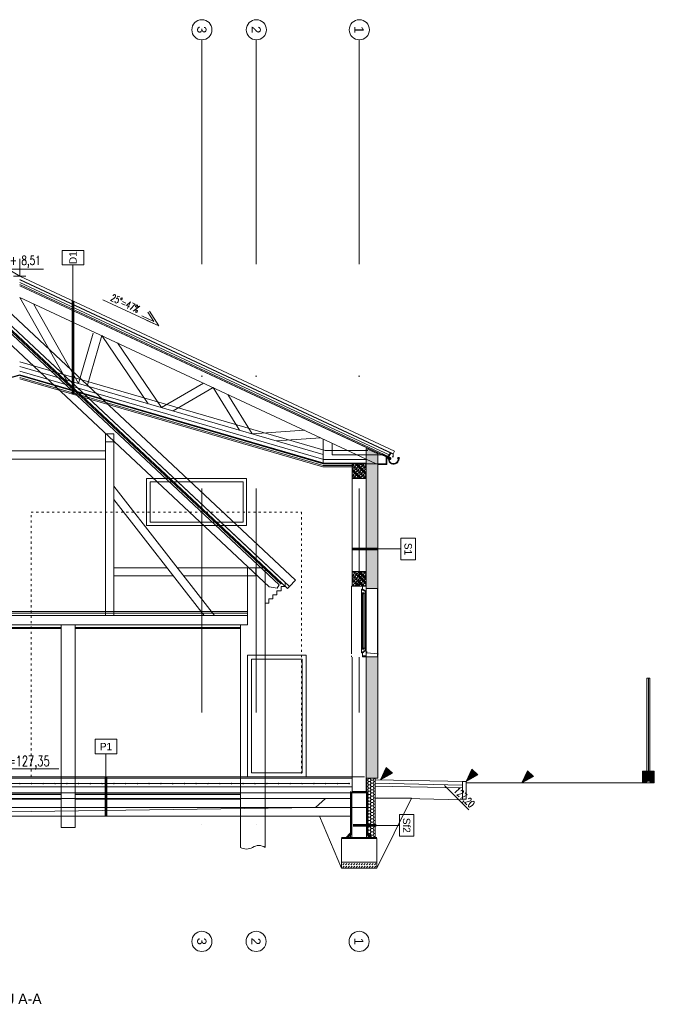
# Model space of a CAD drawing. Header units: centimetres. Extents: x -122 to 72759, y 3298 to 43172.
# Tile 7 of 243: x 27096 to 28175, y 19846 to 21519. Entities that reach past the tile are written whole.
import ezdxf
from ezdxf.enums import TextEntityAlignment as Align

# ---------------------------------------------------------------- set-up
doc = ezdxf.new("R2010")
doc.units = ezdxf.units.CM
doc.header["$MEASUREMENT"] = 0
for name, pattern in [('0.50mmSolid', [0]), ('3', [1, 0.5, -0.5]), ('ACAD_ISO03W100', [30, 12, -18]), ('DASHDOT', [25.4, 12.7, -6.35, 0, -6.35]), ('DASHED', [0.75, 0.5, -0.25]), ('PAPA', [0.75, 0.35, -0.4])]:
    doc.linetypes.add(name, pattern=pattern)
doc.layers.get('0').update_dxf_attribs({"lineweight": 5})
for name, color, linetype, lineweight in [('0-LINIA CIENKA', 7, 'Continuous', 5), ('0-meble', 7, 'Continuous', 5), ('0-OSIE', 7, 'DASHDOT', 5), ('0-WIDOSK', 7, 'Continuous', 5), ('0_OPISY WARSTW', 7, 'Continuous', 5), ('1', 7, 'Continuous', 5), ('1- ŚREDNIA', 7, 'Continuous', 5), ('1-METKI', 7, 'Continuous', 5), ('2', 7, 'Continuous', 5), ('_ nowe meble', 7, 'Continuous', 5), ('_ ściany konstrukcyjne', 7, 'Continuous', 5), ('A_izol-termiczna', 7, 'ZIGZAG', 5), ('A_okna', 7, 'Continuous', 5), ('A_opisy warstwy', 7, 'Continuous', 5), ('A_sciany', 7, 'Continuous', 5), ('A_widokowa', 7, 'Continuous', 5), ('cienka', 7, 'Continuous', 5), ('cienka 0', 7, 'Continuous', 5), ('cienka sciany', 7, 'Continuous', 5), ('hacze', 7, 'Continuous', 5), ('istniejące hatch', 7, 'Continuous', 5), ('Istniejące sciany', 7, 'Continuous', 5), ('meble', 7, 'Continuous', 5), ('opisy', 7, 'Continuous', 5), ('PR-METKI', 7, 'Continuous', 5), ('srednie', 7, 'Continuous', 5), ('widok', 7, 'Continuous', 5), ('WYMIAREK', 7, 'Continuous', 5), ('wymiarowanie', 7, 'Continuous', 5), ('ZZZ_Xref', 7, 'Continuous', 5)]:
    doc.layers.add(name, color=color, linetype=linetype, lineweight=lineweight)
doc.styles.add('Century', font='GOTHIC.TTF')
doc.styles.add('ROMAN', font='romans.shx', dxfattribs={"width": 0.7})
doc.styles.get("Standard").update_dxf_attribs({"font": 'ARIAL.TTF'})
doc.linetypes.add('BATTING', pattern='A,0.0001,-0.1,[134,ltypeshp.shx,S=0.1,R=0,X=-0.1,Y=0],-0.2,[134,ltypeshp.shx,S=0.1,R=180,X=0.1,Y=0],-0.1', length=0.4001)
doc.linetypes.add('ZIGZAG', pattern='A,0.0001,-0.2,[131,ltypeshp.shx,S=0.2,R=0,X=-0.2,Y=0],-0.4,[131,ltypeshp.shx,S=0.2,R=180,X=0.2,Y=0],-0.2', length=0.8001)

# ---------------------------------------------------------------- blocks, each defined once
blk = doc.blocks.new('*U1260')
blk.add_line((5.577398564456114e-15, 43.51121908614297), (0, 0))
blk.add_lwpolyline([(20.30405022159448, 43.51121908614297), (-20.30405022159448, 43.51121908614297), (-20.30405022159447, 70.82629895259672), (20.30405022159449, 70.82629895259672)], close=True)
at = {"ltscale": 2, "const_width": 5}
blk.add_lwpolyline([(-1.844470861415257e-16, -74.44444523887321), (0, 0)], dxfattribs=at)
at = {"style": 'Century'}
blk.add_attdef('OZNACZENIE', text='', height=14, dxfattribs=at).set_placement((5.940714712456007e-15, 57.16875901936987), align=Align.MIDDLE_CENTER)
blk = doc.blocks.new('G$CFF31B65D')
at = {"layer": '1', "color": 5}
for points in [[(-17.46338415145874, -1.705528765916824, 0.4949459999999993), (-17.63218021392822, -4.483298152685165, 0.4949459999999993)], [(-17.52838063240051, -4.701300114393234, 0.05088499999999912), (-17.28784775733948, -6.514592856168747, 0.05088499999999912)], [(-15.42904663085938, -3.852965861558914, 0.845154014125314), (-17.4633846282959, -1.70552858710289, 0.845154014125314)], [(-3.456557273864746, -2.952357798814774, 0.5176379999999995), (-1.533658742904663, -4.469744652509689, 0.5176379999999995)], [(-0.4606122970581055, -2.954135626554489, 0.9493113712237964), (-3.456557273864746, -2.952357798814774, 0.9493113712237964)]]:
    blk.add_lwpolyline(points, format="xyb", dxfattribs=at)
at = {"layer": '1', "color": 8}
for points in [[(-17.52838826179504, -4.70129582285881, 0.2100870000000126), (-17.63217961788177, -4.483294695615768, 0.2100870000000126)], [(-17.22514343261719, -4.786894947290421, 1.147708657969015), (-0.243046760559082, -1.724657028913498, 1.167850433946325)], [(-16.72350168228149, -4.813299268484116, 1.162375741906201), (-0.8007011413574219, -1.640341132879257, 1.162375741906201)], [(-0.03077507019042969, -0.01365968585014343, 0.4172011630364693), (-0.6907168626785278, -1.947348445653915)], [(0.1873434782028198, -0.4635756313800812, 0.4172011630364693), (-0.243046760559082, -1.724657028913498, 0.2914734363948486)]]:
    blk.add_lwpolyline(points, format="xyb", dxfattribs=at)
at = {"layer": '2', "color": 8, "linetype": 'Continuous'}
for points in [[(-1.192092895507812e-07, 2.980232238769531e-08), (10.69585430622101, 4.322478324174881)], [(0.1873430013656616, -0.4635757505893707), (10.88319754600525, 3.858902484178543)]]:
    blk.add_lwpolyline(points, dxfattribs=at)
at = {"layer": '2', "color": 8}
for points in [[(-1.192092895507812e-07, 2.980232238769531e-08), (2.400547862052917, 0.9701249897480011)], [(0.1873430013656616, -0.4635757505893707), (2.587891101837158, 0.506549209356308)]]:
    blk.add_lwpolyline(points, dxfattribs=at)
at = {"layer": '2', "color": 5}
for points in [[(-15.8032888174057, -3.517161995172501, 2.980910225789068), (-16.94749903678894, -3.898668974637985, 2.980910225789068)], [(-16.23140358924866, -4.558623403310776, 1.097924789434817), (-0.9713510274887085, -2.872213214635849, 1.097924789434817)], [(-15.8032888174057, -3.517161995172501, 0.1712597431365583), (-16.23140358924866, -4.558623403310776, 0.1712597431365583)], [(-0.9710583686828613, -1.288913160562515, 1.447768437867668), (-1.573584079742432, -4.981036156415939, 1.447768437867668)], [(-2.957248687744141, -2.97863981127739, 1.000000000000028), (-0.9600135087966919, -3.083768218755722, 1.000000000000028)], [(-0.9600135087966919, -3.083768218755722, 0.9999999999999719), (-2.957248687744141, -2.97863981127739, 0.9999999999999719)]]:
    blk.add_lwpolyline(points, format="xyb", dxfattribs=at)
blk = doc.blocks.new('G$C3BFB8617')
at = {"layer": 'widok'}
for points in [[(-236.5215881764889, -84.3569107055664), (-141.459330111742, -40.02865183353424)], [(236.5206776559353, -84.35691046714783), (141.4584195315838, -40.02865147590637)], [(-220.6314879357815, -59.18700909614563), (-236.5215881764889, -84.3569107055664), (-216.2202944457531, -74.89026188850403)], [(-217.9255990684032, -60.89527320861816), (-227.9993795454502, -76.85213017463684), (-207.6676196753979, -67.37127494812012)], [(217.9246884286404, -60.89527297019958), (227.9984689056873, -76.85212981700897), (207.6667090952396, -67.37127470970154)], [(220.6305772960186, -59.18700885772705), (236.5206776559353, -84.35691046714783), (216.2193838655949, -74.89026165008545)]]:
    blk.add_lwpolyline(points, dxfattribs=at)
at = {"layer": '1-METKI', "char_height": 12, "width": 102.004118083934, "style": 'ROMAN'}
for insert, attachment_point, rotation in [((-199.9947716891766, -62.33350193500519), 7, 24.999999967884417), ((199.9938610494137, -62.33350157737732), 9, 335.000000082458)]:
    blk.add_mtext('25%%D=47%', dxfattribs=dict(at, insert=insert, attachment_point=attachment_point, rotation=rotation))
blk = doc.blocks.new('*U1272')
blk.add_line((7.741475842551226e-15, 68.45564872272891), (0, 0))
blk.add_lwpolyline([(20.30405022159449, 68.45564872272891), (-20.30405022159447, 68.45564872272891), (-20.30405022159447, 95.77072858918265), (20.30405022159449, 95.77072858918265)], close=True)
at = {"ltscale": 2, "const_width": 5}
blk.add_lwpolyline([(8.64310642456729e-15, -175.6380469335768), (0, 0)], dxfattribs=at)
at = {"style": 'Century'}
blk.add_attdef('OZNACZENIE', text='', height=14, rotation=269.9982441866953, dxfattribs=at).set_placement((3.551610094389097e-14, 82.11318865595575), align=Align.MIDDLE_CENTER)
blk = doc.blocks.new('G$CD35C05A2')
at = {"layer": 'hacze', "transparency": 33554687}
h = blk.add_hatch(dxfattribs=at)
h.set_pattern_fill('JIS_STN_1E', color=256, scale=4, angle=228.1887953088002, style=0)
h.set_pattern_definition([(45.00000000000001, (-13749.15133592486, -4272.733391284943), (-2.828427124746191, 2.828427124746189), []), (45.00000000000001, (-13746.33133593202, -4272.733391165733), (-2.828427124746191, 2.828427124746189), [3.999999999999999, -2])])
h.paths.add_polyline_path([(8.940696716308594e-08, -2.384185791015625e-07), (-24.0000008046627, -2.384185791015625e-07), (-24.0000008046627, -24.99999833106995), (2.980232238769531e-08, -24.99999856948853)])
at = {"layer": 'hacze'}
blk.add_lwpolyline([(8.940696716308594e-08, -2.384185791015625e-07), (-24.0000008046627, -2.384185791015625e-07), (-24.0000008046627, -24.99999833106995), (2.980232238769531e-08, -24.99999856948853)], close=True, dxfattribs=at)
blk = doc.blocks.new('A$C0DC714C1')
at = {"layer": '0-meble', "const_width": 1}
blk.add_lwpolyline([(-17.55801372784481, 10.83378572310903), (0, 0), (0, 10.83378572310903)], dxfattribs=at)
at = {"layer": 'PR-METKI', "ltscale": 15}
for points in [[(0, 0), (0, 28.97003432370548)], [(0, 0), (-17.55801372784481, 10.83378572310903), (99.60958547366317, 10.83378572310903), (0, 10.83378572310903), (0, 0)], [(-12.74297661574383, 0), (12.74297661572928, 0)]]:
    blk.add_lwpolyline(points, dxfattribs=at)
at = {"layer": 'PR-METKI', "ltscale": 15, "insert": (-15.39565314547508, 28.40438462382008), "char_height": 14, "width": 220.3664531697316, "attachment_point": 1}
blk.add_mtext('{\\W0.7;\\Fromans|c238;%%P 0.00=127,35}', dxfattribs=at)
blk = doc.blocks.new('*U1276')
blk.add_line((5.577398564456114e-15, 43.51121908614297), (0, 0))
blk.add_lwpolyline([(20.30405022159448, 43.51121908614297), (-20.30405022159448, 43.51121908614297), (-20.30405022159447, 70.82629895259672), (20.30405022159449, 70.82629895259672)], close=True)
at = {"ltscale": 2, "const_width": 5}
blk.add_lwpolyline([(-5.201511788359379e-15, -48.88860509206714), (0, 0)], dxfattribs=at)
at = {"style": 'Century'}
blk.add_attdef('OZNACZENIE', text='', height=14, dxfattribs=at).set_placement((5.940714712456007e-15, 57.16875901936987), align=Align.MIDDLE_CENTER)
blk = doc.blocks.new('G$C1FD5D5F6')
at = {"layer": '0-OSIE', "ltscale": 30}
for points in [[(-3.874301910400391e-07, 1309.524713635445), (2.086162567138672e-07, -205.2947586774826)], [(370.6193493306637, 1309.289709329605), (370.6193504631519, -205.5297627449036)], [(559.6760738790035, 1309.508576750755), (559.6760730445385, -205.3108962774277)], [(893.5374016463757, 1309.399463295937), (893.5374023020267, -205.4200088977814)], [(1446.462766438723, 1309.513214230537), (1446.462766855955, -205.3062583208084)], [(1538.598345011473, 1309.526631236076), (1538.59834626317, -205.2928411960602)], [(1713.673783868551, 1309.51377594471), (1713.673783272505, -205.3056961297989)]]:
    blk.add_lwpolyline(points, dxfattribs=at)
at = {"layer": '0-OSIE', "linetype": '0.50mmSolid', "ltscale": 40}
for centre in [(-1.221895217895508e-06, 1326.660354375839), (370.6193497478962, 1326.425350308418), (559.6760720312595, 1326.644216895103), (893.5374011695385, 1326.535103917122), (1446.462765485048, 1326.648854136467), (1539.037582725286, 1326.662271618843), (1714.113021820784, 1326.649416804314), (-4.470348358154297e-07, -222.4303995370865), (370.6193498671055, -222.6654036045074), (559.6760731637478, -222.4465364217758), (893.5374018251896, -222.5556497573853), (1446.462766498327, -222.4418991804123), (1538.598345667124, -222.4284820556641), (1713.673783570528, -222.4413367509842)]:
    blk.add_circle(centre, 17.1356406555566, dxfattribs=at)
at = {"layer": '0-OSIE', "ltscale": 40, "char_height": 15.75, "attachment_point": 7, "rotation": 270.00000036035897}
for s, insert in [('\\pxqc;7', (-8.256848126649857, 1345.932176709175)), ('\\pxqc;6', (362.3625019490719, 1345.697172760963)), ('\\pxqc;5', (551.4192248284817, 1345.916039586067)), ('\\pxqc;4', (885.2805540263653, 1345.806925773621)), ('\\pxqc;3', (1438.20591750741, 1345.920675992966)), ('\\pxqc;2', (1530.780735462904, 1345.934093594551)), ('\\pxqc;1', (1705.856173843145, 1345.921238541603)), ('\\pxqc;7', (-8.256847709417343, -203.1585768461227)), ('\\pxqc;5', (551.4192252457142, -203.1747140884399)), ('\\pxqc;4', (885.2805546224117, -203.2838274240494)), ('\\pxqc;3', (1438.205918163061, -203.1700778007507)), ('\\pxqc;2', (1530.341497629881, -203.1566601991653)), ('\\pxqc;6', (362.3625023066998, -203.393581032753)), ('\\pxqc;1', (1705.416935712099, -203.1695150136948))]:
    blk.add_mtext_dynamic_manual_height_columns(s, width=38.33313120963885, gutter_width=12.5, heights=[17.57162346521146], dxfattribs=dict(at, insert=insert))
blk = doc.blocks.new('G$C59BD0A2A')
at = {"layer": 'Istniejące sciany', "ltscale": 0.5}
for points in [[(0, 0), (-553.8613255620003, -518.1775810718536), (-543.6134492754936, -529.1311662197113), (0, -20.54121935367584)], [(5.960464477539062e-08, -1.192092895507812e-07), (553.8613262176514, -518.1775808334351), (543.6134498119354, -529.1311658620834), (1.192092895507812e-07, -20.54121947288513)], [(-543.613449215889, -529.1311663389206), (0, -20.54121935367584)], [(-540.1974909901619, -532.7823615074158), (-5.960464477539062e-08, -27.38829278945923)], [(0, -20.54121935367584), (-536.2178359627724, -522.2120319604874)], [(-529.3742730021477, -525.395282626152), (5.960464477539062e-08, -30.12712144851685)], [(1.192092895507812e-07, -20.54121947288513), (536.2178365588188, -522.2120316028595)], [(543.6134496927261, -529.1311662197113), (1.192092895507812e-07, -20.54121947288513)], [(540.1974912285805, -532.7823612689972), (1.788139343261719e-07, -27.38829255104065)], [(529.3742731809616, -525.3952825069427), (1.192092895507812e-07, -30.12712180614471)], [(5.960464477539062e-08, -34.23536562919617), (-526.1323310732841, -526.4704542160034), (-522.5109733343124, -531.8701572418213), (-508.9062509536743, -529.5260070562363), (0, -53.40717053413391)], [(5.960464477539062e-08, -34.23536562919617), (526.1323317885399, -526.4704539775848), (522.5109739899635, -531.8701567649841), (508.9062514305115, -529.5260068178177), (5.960464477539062e-08, -53.4071706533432)], [(-245.0138248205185, -269.5374171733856), (-245.0138249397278, -283.5374171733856), (-231.0138253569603, -283.5374175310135), (-231.0138245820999, -269.5374172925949)], [(245.0138253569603, -269.5374171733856), (245.0138251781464, -283.537416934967), (231.0138255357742, -283.5374174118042), (231.0138251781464, -269.5374171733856)], [(-231.0138248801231, -298.5138125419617), (-1.788139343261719e-07, -298.5138120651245)], [(231.0138250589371, -298.5138123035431), (2.384185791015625e-07, -298.5138123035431)], [(-231.0138247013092, -312.5138123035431), (8.344650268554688e-07, -312.5138125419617)], [(231.0138243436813, -312.5138118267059), (-3.576278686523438e-07, -312.5138123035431)], [(-245.0138249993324, -358.717448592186), (-416.2574860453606, -578.5412197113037)], [(245.0138249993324, -358.7174484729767), (416.2574865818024, -578.5412194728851)], [(-245.0138248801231, -381.4985930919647), (-398.5108766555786, -578.541219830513)], [(245.0138249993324, -381.4985933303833), (398.5108768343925, -578.5412192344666)], [(-472.1706393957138, -497.1556006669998), (-352.8577393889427, -497.1556005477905)], [(-335.1111300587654, -497.1556006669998), (-245.0138248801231, -497.1556007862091)], [(335.1111303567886, -497.1556003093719), (245.0138251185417, -497.1556004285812)], [(472.1706397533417, -497.1556003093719), (352.8577399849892, -497.1556004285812)], [(-472.1706392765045, -511.1556007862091), (-363.763799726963, -511.1556007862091)], [(-346.0171902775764, -511.1556006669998), (-245.0138248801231, -511.1556007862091)], [(346.0171904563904, -511.1556005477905), (245.0138253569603, -511.1556006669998)], [(472.1706395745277, -511.1556005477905), (363.7637999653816, -511.1556003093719)], [(-502.2178356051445, -557.2120320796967), (-508.2178356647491, -557.2120317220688), (-508.2178359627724, -550.2120317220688), (-515.2178356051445, -550.2120319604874), (-515.2178354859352, -543.2120318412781), (-522.2178357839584, -543.2120316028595), (-522.2178357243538, -536.2120316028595), (-529.2178359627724, -536.2120318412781), (-529.2178359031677, -529.2120316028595), (-536.2178358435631, -529.2120317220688), (-536.2178357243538, -522.2120318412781), (-536.2178359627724, -522.2120319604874)], [(502.2178362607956, -557.2120317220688), (508.217836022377, -557.2120313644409), (508.217836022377, -550.2120316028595), (515.2178357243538, -550.2120316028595), (515.2178361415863, -543.2120316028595), (522.2178363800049, -543.2120314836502), (522.2178360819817, -536.2120316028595), (529.2178364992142, -536.2120314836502), (529.2178363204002, -529.2120316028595), (536.2178363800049, -529.2120312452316), (536.2178365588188, -522.2120316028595), (536.2178365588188, -522.2120316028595)], [(543.6134496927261, -529.1311662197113), (540.1974913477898, -532.7823610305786)], [(-477.993885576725, -571.5412193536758), (472.1714336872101, -571.5412197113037)], [(-477.9561676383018, -574.5412194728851), (472.1714656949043, -574.5412194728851)], [(-477.9058774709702, -578.5412197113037), (472.17150837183, -578.5412194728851)], [(-460.1706392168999, -594.5412194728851), (460.1706395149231, -594.5412192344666)], [(-460.1706394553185, -598.5412197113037), (155.1854622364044, -598.5412194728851)], [(-460.1706391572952, -600.5412194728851), (155.1854624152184, -600.5412195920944)], [(179.1854663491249, -598.5412197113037), (460.1706396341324, -598.5412194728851)], [(179.1854659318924, -600.5412194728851), (460.1706398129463, -600.5412194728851)], [(-460.1706391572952, -880.5412194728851), (155.1854622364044, -880.5412199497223)], [(-460.1706392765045, -882.5412197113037), (155.1854622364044, -882.5412197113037)], [(179.1854737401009, -880.5412199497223), (460.1706393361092, -880.5412199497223)], [(179.1854737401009, -882.541219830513), (460.1706395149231, -882.5412199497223)], [(-460.1706394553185, -890.5412192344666), (155.1854621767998, -890.5412193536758)], [(179.1854740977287, -890.5412193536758), (460.1706395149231, -890.5412195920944)]]:
    blk.add_lwpolyline(points, dxfattribs=at)
for points in [[(-231.0138247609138, -578.5412193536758), (-231.0138248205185, -269.5374170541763), (-245.0138248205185, -269.5374171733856), (-245.0138248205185, -578.5412194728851)], [(231.0138252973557, -578.5412194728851), (231.0138251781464, -269.5374171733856), (245.0138253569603, -269.5374171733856), (245.0138251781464, -578.5412194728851)], [(-472.1706708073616, -511.1571984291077), (-472.1706706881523, -497.1571983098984), (-486.1706705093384, -497.1571983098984), (-486.170670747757, -511.1593384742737)], [(472.1706708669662, -511.1571984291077), (472.1706712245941, -497.1571980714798), (486.1706709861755, -497.1571977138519), (486.1706715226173, -511.1593384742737)], [(-5, -597.5412199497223), (5.000000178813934, -597.5412197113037), (5.000000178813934, -598.5412197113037), (0.5000002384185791, -598.5412195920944), (0.5, -616.5412192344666), (4.999999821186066, -616.5412197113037), (5.000000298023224, -617.5412197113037), (-4.999999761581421, -617.541219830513), (-4.999999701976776, -616.541219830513), (-0.4999997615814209, -616.5412193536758), (-0.5000001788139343, -598.5412195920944), (-5.000000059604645, -598.5412197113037)], [(179.1854662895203, -594.5412195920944), (155.1854620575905, -594.5412194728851), (155.1854620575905, -938.8932307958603), (179.1854751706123, -938.8932309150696)]]:
    blk.add_lwpolyline(points, close=True, dxfattribs=at)
for points in [[(460.1706395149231, -594.5412192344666), (472.1716791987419, -594.5412193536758), (472.1706398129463, -497.1556003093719), (502.2201916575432, -497.1587952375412), (502.1935878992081, -972.5412197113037, 0.3074941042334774), (480.9233461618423, -972.5412194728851, -0.2619186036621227), (460.1706394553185, -972.5412194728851)], [(-460.1706386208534, -594.5412194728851), (-478.2201946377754, -594.5412175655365), (-478.2201925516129, -553.5412151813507), (-502.2201917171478, -553.5422692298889), (-502.1935877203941, -972.5412194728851, -0.3074941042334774), (-480.9233459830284, -972.5412192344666, 0.2619186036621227), (-460.1706392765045, -972.5412194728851)]]:
    blk.add_lwpolyline(points, format="xyb", close=True, dxfattribs=at)
blk = doc.blocks.new('A$C7C032BDE')
at = {"layer": '1-METKI'}
blk.add_hatch(color=130, dxfattribs=at).paths.add_polyline_path([(-142.5147010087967, -12.69553422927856), (-107.7899259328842, -94.09010815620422), (0, 0)])
at = {"layer": '1-METKI', "color": 130}
blk.add_lwpolyline([(-142.5147010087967, -12.69553422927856), (-107.7899259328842, -94.09010815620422), (0, 0), (-142.5147010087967, -12.69553422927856)], dxfattribs=at)
blk = doc.blocks.new('G$C9EC60006')
at = {"layer": 'wymiarowanie', "linetype": '3', "ltscale": 20, "true_color": 0xa3a3a3, "transparency": 33554687}
h = blk.add_hatch(color=253, dxfattribs=at)
h.dxf.hatch_style = 1
h.paths.add_polyline_path([(-6.865677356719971, -2.384185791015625e-07), (-2.92981082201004, -1.192092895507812e-07, -0.9156694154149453), (2.929811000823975, 0), (9.999999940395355, -1.192092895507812e-07), (9.943067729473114, 20), (2.50000011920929, 20.00000011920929), (0, 19.99999976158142), (-2.500000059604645, 19.99999988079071), (-9.999999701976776, 20), (-9.999999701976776, 10.34888887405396), (-9.999999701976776, 0.1179876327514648)])
at = {"layer": 'wymiarowanie', "color": 8, "true_color": 0x737373}
for points in [[(-2.500000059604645, 19.99999988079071), (-9.999999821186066, 20), (-9.99999988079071, 0), (9.999999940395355, -1.192092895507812e-07), (9.943067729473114, 20), (2.50000011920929, 19.99999988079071), (2.50000011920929, 177.8892365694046), (-2.500000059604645, 177.8892365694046), (-2.500000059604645, 19.99999988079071), (2.50000011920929, 19.99999988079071)], [(5.960464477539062e-08, 19.99999988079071), (4.172325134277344e-07, 177.8892364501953)]]:
    blk.add_lwpolyline(points, dxfattribs=at)
blk = doc.blocks.new('G$CFF345D92')
at = {"layer": '0-meble', "xscale": -1, "rotation": 359.9999999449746}
blk.add_blockref('G$C9EC60006', (0, 0), dxfattribs=at)
blk = doc.blocks.new('A$C62ED3DEA')
at = {"layer": '0-WIDOSK', "const_width": 1}
blk.add_lwpolyline([(-17.55801372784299, 10.77340776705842), (-1.818989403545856e-12, -3.637978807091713e-12), (-1.818989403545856e-12, 10.77340776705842)], dxfattribs=at)
at = {"layer": 'PR-METKI', "ltscale": 15}
for points in [[(-1.818989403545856e-12, -2.728484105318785e-12), (-1.818989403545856e-12, 26.32330762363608)], [(-1.818989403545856e-12, -2.728484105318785e-12), (-17.55801372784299, 10.77340776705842), (36.06441087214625, 10.77340776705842), (-1.818989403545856e-12, 10.77340776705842), (-1.818989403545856e-12, -2.728484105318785e-12)], [(-9.247762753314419, -2.728484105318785e-12), (9.247762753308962, -2.728484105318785e-12)]]:
    blk.add_lwpolyline(points, dxfattribs=at)
blk = doc.blocks.new('G$C3ED2887D')
at = {"layer": 'PR-METKI', "xscale": 1.115624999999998, "yscale": 1.115624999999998, "zscale": 1.115625, "rotation": 1.219350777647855e-06}
blk.add_blockref('A$C62ED3DEA', (-2.980232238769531e-08, -1.192092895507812e-07), dxfattribs=at)
at = {"layer": 'PR-METKI', "color": 51, "ltscale": 15, "insert": (-16.70407971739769, 14.52261757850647), "char_height": 15.61875, "width": 196.677059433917, "attachment_point": 7, "rotation": 1.2193332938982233e-06}
blk.add_mtext('{\\W0.7;\\Fromans|c238;+ 8,51}', dxfattribs=at)
blk = doc.blocks.new('*U1277')
blk.add_line((5.577398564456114e-15, 43.51121908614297), (0, 0))
blk.add_lwpolyline([(20.30405022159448, 43.51121908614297), (-20.30405022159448, 43.51121908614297), (-20.30405022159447, 70.82629895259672), (20.30405022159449, 70.82629895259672)], close=True)
at = {"ltscale": 2, "const_width": 5}
blk.add_lwpolyline([(-6.473157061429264e-15, -43.88888872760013), (0, 0)], dxfattribs=at)
at = {"style": 'Century'}
blk.add_attdef('OZNACZENIE', text='', height=14, dxfattribs=at).set_placement((5.940714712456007e-15, 57.16875901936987), align=Align.MIDDLE_CENTER)
blk = doc.blocks.new('*U1266')
at = {"color": 7, "lineweight": 50, "true_color": 0xffffff}
blk.add_wipeout([(44.000000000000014, 116.00000000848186), (44.000000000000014, 9.577085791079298e-09), (0, 0), (2.1542013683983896e-07, 120), (25.000000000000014, 120), (25.000000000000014, 115.9999999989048)], dxfattribs=at).dxf.layer = 'cienka'
at = {"layer": 'A_izol-termiczna', "ltscale": 34}
blk.add_line((25, 115.9999999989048), (25, 119.9999999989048), dxfattribs=at)
at = {"layer": 'A_izol-termiczna', "linetype": 'Continuous'}
blk.add_line((25, 115.9999999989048), (44, 116.0000000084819), dxfattribs=at).dxf.unprotected_set("ltscale", 0)
at = {"layer": 'A_izol-termiczna', "linetype": 'Continuous', "ltscale": 34}
blk.add_line((25, 2.824034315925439e-18), (44, 9.5770621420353e-09), dxfattribs=at)
at = {"layer": 'A_okna'}
for p, q in [((18.50000000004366, 114.4138864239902), (18.50000000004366, 119.9999999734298)), ((18.50000000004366, 119.9999999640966), (24.99999999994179, 119.9999999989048)), ((16.7000000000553, 115.0138864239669), (18.50000000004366, 115.0138864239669)), ((16.7000000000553, 115.0138864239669), (16.7000000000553, 108.7138864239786)), ((16.7000000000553, 108.7138864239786), (21.10000000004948, 108.7138864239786)), ((16.7000000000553, 108.7138864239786), (18.7000000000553, 108.7138864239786)), ((16.73606914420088, 108.0978638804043), (16.93126547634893, 108.7138864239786)), ((16.83232870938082, 107.4236431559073), (16.73606914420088, 108.0978638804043)), ((18.7000000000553, 107.0138864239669), (16.83232870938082, 107.4236431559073)), ((18.50000000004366, 115.0138864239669), (18.50000000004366, 113.2138864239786)), ((20.2000000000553, 114.4138864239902), (18.50000000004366, 114.4138864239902)), ((18.50000000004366, 113.2138864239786), (20.90000000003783, 113.2138864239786)), ((18.7000000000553, 108.7138864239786), (18.7000000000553, 107.0138864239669)), ((18.7000000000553, 108.4138864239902), (19.2000000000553, 108.4138864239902)), ((19.2000000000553, 108.4138864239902), (20.60106894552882, 108.4138864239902)), ((19.2000000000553, 108.4138864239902), (19.2000000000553, 106.9902540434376)), ((20.60106894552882, 106.9902540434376), (19.2000000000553, 106.9902540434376)), ((20.2000000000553, 113.6138864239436), (20.2000000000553, 114.4138864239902)), ((21.50000000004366, 113.6138864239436), (20.2000000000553, 113.6138864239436)), ((21.10106894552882, 108.4138864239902), (20.60106894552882, 108.4138864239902)), ((20.60106894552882, 108.4138864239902), (20.60106894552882, 106.9902540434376)), ((20.90000000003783, 113.2138864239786), (20.90000000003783, 112.0138864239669)), ((20.90000000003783, 112.0138864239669), (23.10000000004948, 112.0138864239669)), ((21.10000000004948, 108.7138864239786), (21.10605731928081, 107.0138972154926)), ((21.10605731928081, 107.0138972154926), (23.10000000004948, 107.474498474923)), ((21.50000000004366, 112.6138864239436), (21.50000000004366, 113.6138864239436)), ((23.10000000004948, 112.6138864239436), (21.50000000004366, 112.6138864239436)), ((23.10000000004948, 111.2138864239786), (23.10000000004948, 112.6138864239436)), ((23.10000000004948, 112.0138864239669), (23.10000000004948, 107.474498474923)), ((25.00000000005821, 111.2138864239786), (23.10000000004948, 111.2138864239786)), ((0, 0), (0, 2)), ((16.70000000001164, 13.29999999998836), (21.10000000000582, 13.29999999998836)), ((16.70000000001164, 13.29999999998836), (18.70000000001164, 13.29999999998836)), ((16.70000000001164, 7), (16.70000000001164, 13.29999999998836)), ((16.70000000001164, 7), (18.5, 7)), ((16.83232870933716, 14.59024326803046), (16.73606914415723, 13.91602254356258)), ((16.73606914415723, 13.91602254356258), (16.93126547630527, 13.29999999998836)), ((18.70000000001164, 15), (16.83232870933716, 14.59024326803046)), ((18.4953962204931, 7.599999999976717), (18.4953962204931, 2.824034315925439e-18)), ((18.5, 7), (18.5, 8.799999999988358)), ((18.5, 8.799999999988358), (20.89999999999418, 8.799999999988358)), ((20.20000000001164, 7.599999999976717), (18.5, 7.599999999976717)), ((18.5, 1.5), (25, 1.5)), ((18.5, 2.824034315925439e-18), (25, 2.824034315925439e-18)), ((18.70000000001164, 13.29999999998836), (18.70000000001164, 15)), ((18.70000000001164, 13.59999999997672), (19.20000000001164, 13.59999999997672)), ((19.20000000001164, 13.59999999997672), (19.20000000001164, 15.0236323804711)), ((20.60106894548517, 15.0236323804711), (19.20000000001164, 15.0236323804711)), ((19.20000000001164, 13.59999999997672), (20.60106894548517, 13.59999999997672)), ((21.5, 8.399999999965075), (20.20000000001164, 8.399999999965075)), ((20.20000000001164, 8.399999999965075), (20.20000000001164, 7.599999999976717)), ((20.60106894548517, 13.59999999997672), (20.60106894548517, 15.0236323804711)), ((21.10106894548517, 13.59999999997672), (20.60106894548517, 13.59999999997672)), ((20.89999999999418, 10), (23.10000000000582, 10)), ((20.89999999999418, 8.799999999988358), (20.89999999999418, 10)), ((21.10000000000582, 13.29999999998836), (21.10605731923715, 14.99998920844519)), ((21.10605731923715, 14.99998920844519), (23.10000000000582, 14.53938794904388)), ((21.5, 9.399999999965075), (21.5, 8.399999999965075)), ((23.10000000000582, 9.399999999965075), (21.5, 9.399999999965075)), ((23.10000000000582, 10), (23.10000000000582, 14.53938794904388)), ((25, 10.79999999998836), (23.10000000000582, 10.79999999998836)), ((23.10000000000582, 10.79999999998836), (23.10000000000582, 9.399999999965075)), ((25, 2.824034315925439e-18), (25, 10.79999999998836))]:
    blk.add_line(p, q, dxfattribs=at)
at = {"layer": 'A_okna', "lineweight": 0}
for p, q in [((25, 10.80000000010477), (25, 119.9999999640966)), ((16.7000000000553, 108.7138864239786), (16.70000000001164, 13.29999999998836)), ((18.7000000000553, 108.4138864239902), (18.70000000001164, 15.00000000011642)), ((21.10106894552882, 108.4138864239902), (21.10605731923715, 14.9999892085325)), ((23.10000000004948, 107.474498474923), (23.10000000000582, 14.5393879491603))]:
    blk.add_line(p, q, dxfattribs=at)
at = {"layer": 'A_sciany', "ltscale": 34}
blk.add_line((25, 119.9999999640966), (-1.567373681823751e-16, 120), dxfattribs=at)
blk.add_lwpolyline([(25.8136868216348, 8.81435855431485), (25.8136868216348, 6.667521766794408), (45.07673256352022, 5.000002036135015), (44.61475434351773, 3.292622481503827)], dxfattribs=at)
at = {"layer": 'A_widokowa'}
for p, q in [((0, 5), (-1.567373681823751e-16, 120)), ((44, 116.0000000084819), (44, 9.57706447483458e-09))]:
    blk.add_line(p, q, dxfattribs=at)
blk = doc.blocks.new('G$C8E3AB248')
at = {"layer": 'cienka sciany', "lineweight": 5, "transparency": 33554687}
h = blk.add_hatch(dxfattribs=at)
h.set_pattern_fill('HONEY', color=256, scale=0.9999999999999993, angle=269.8112046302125)
h.set_pattern_definition([(131.9999999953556, (-939.2683068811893, 10531.15583467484), (-5.230108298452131, 1.699365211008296), [3.174999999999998, -6.349999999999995]), (251.9999999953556, (-939.2683068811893, 10531.15583467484), (1.143360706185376, -5.379089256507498), [3.174999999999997, -6.349999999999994]), (191.9999999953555, (-939.2683068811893, 10531.15583467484), (-4.086747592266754, -3.679724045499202), [-6.349999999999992, 3.174999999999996])])
h.paths.add_polyline_path([(1419.400258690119, 4683.492010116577), (1439.400258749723, 4674.165856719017), (1439.400259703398, 4123.58870279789), (1419.400259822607, 4123.588703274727)])
at = {"layer": '0-LINIA CIENKA', "lineweight": 5}
for points in [[(1216.049226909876, 4552.588703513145), (1216.049227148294, 4632.588703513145), (1046.049227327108, 4632.588703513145), (1046.049227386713, 4552.588703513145)], [(1210.049226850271, 4558.588703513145), (1210.049227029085, 4626.588703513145), (1052.049227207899, 4626.588703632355), (1052.049227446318, 4558.588703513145)], [(1217.633725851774, 4332.588703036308), (1317.633725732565, 4332.588703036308), (1317.633731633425, 4125.588703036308), (1217.633731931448, 4125.588703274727)], [(1224.633725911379, 4325.588703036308), (1310.63372567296, 4325.588702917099), (1310.633731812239, 4132.588703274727), (1224.633732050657, 4132.588703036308)]]:
    blk.add_lwpolyline(points, close=True, dxfattribs=at)
at = {"layer": '1- ŚREDNIA', "lineweight": 5}
for points in [[(830.3781460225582, 4970.639621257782), (1465.597748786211, 4674.431856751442), (1465.597748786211, 4668.667719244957), (1464.173829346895, 4670.711286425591)], [(830.3781509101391, 4970.087930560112), (1465.150435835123, 4674.088753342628)], [(830.3782195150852, 4962.364252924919), (1458.559959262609, 4669.438297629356)], [(830.3782391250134, 4960.157487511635), (1457.714722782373, 4667.625682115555)], [(1395.400282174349, 4654.58870100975), (1346.147857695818, 4654.588312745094), (830.3796245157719, 4804.190559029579)], [(1395.400297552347, 4652.58870112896), (1345.863665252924, 4652.588310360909), (830.3796429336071, 4802.108119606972)], [(1446.934775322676, 4683.13454413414), (1461.937739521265, 4676.138547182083), (1454.458571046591, 4665.291668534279), (1454.458570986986, 4656.588316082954), (1440.511694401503, 4656.588316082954)], [(1446.72346624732, 4682.681390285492), (1460.730744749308, 4676.149689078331), (1453.458571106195, 4665.603010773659), (1453.458571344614, 4657.588316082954), (1440.511694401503, 4657.588315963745)], [(1434.867080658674, 4120.753626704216), (1589.400259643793, 4117.664477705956), (1589.400259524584, 4087.664477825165), (1583.400259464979, 4087.664477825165), (1583.400259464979, 4117.664477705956), (1589.400259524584, 4117.664477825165)], [(1583.275350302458, 4111.665778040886), (1434.86708047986, 4114.756038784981)]]:
    blk.add_lwpolyline(points, dxfattribs=at)
blk.add_lwpolyline([(1419.400258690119, 4683.492010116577), (1439.400258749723, 4674.165856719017), (1439.400259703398, 4123.58870279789), (1419.400259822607, 4123.588703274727)], close=True, dxfattribs=at)
at = {"layer": '_ nowe meble', "lineweight": 5}
for points in [[(830.3780970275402, 4976.156533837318), (1467.710840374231, 4678.963395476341), (1465.597749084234, 4674.431856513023)], [(830.3781900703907, 4965.674400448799), (1459.827813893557, 4672.157221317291)], [(830.3782390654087, 4960.157487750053), (1453.458571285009, 4669.610358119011), (1453.458571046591, 4657.588316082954)], [(830.3784154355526, 4940.296603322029), (1436.64829531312, 4657.588315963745)], [(1453.458571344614, 4657.588316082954), (1346.574146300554, 4657.588316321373), (1346.574146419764, 4699.590581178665)], [(1447.072320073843, 4672.588315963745), (1361.574146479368, 4672.588316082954), (1361.574146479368, 4692.595966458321)]]:
    blk.add_lwpolyline(points, dxfattribs=at)
at = {"layer": '_ nowe meble', "lineweight": 5, "ltscale": 0.5}
for points in [[(830.6496302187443, 4940.170133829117), (917.5231030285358, 4786.486469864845)], [(854.0478712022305, 4929.259354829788), (930.5812257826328, 4793.867895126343)], [(955.4066312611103, 4879.4558852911), (930.5812257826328, 4793.867895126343)], [(969.8128481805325, 4875.277259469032), (944.9874426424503, 4789.689269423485)], [(969.8128480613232, 4875.277259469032), (1048.626457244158, 4759.628420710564)], [(996.4203326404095, 4862.869985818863), (1071.250652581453, 4753.066111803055)], [(1346.574146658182, 4673.206188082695), (830.379458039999, 4822.932130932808)], [(1395.4002584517, 4657.58870112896), (1346.574146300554, 4657.588315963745), (830.3795968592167, 4807.314218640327)], [(1419.40025857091, 4657.58870100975), (1346.574146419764, 4657.58870100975), (830.3795967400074, 4807.314140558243)], [(1346.574146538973, 4657.587931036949), (830.379596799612, 4807.313833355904)], [(1071.250652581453, 4753.066111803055), (1142.76226529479, 4794.629622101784)], [(1091.163588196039, 4747.290223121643), (1159.324752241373, 4786.906407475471)], [(1203.898766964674, 4714.590581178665), (1159.324752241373, 4786.906407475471)], [(1225.355428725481, 4708.366924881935), (1184.052628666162, 4775.375609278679)], [(1314.406542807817, 4714.590581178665), (1225.355428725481, 4708.366924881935)], [(1342.449612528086, 4701.513882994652), (1267.130030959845, 4696.249904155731)], [(1453.458571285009, 4669.610358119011), (1453.458571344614, 4657.588316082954)], [(1439.326714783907, 4120.664477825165), (1439.326714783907, 4120.664477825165)], [(1389.865398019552, 4114.035904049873), (271.0653950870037, 4114.035912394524)], [(1583.171259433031, 4106.666861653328), (1434.867080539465, 4109.75495493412)], [(1582.754895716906, 4086.671196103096), (1438.681346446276, 4089.671196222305)], [(265.333461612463, 4073.588705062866), (1395.333902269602, 4073.588707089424)], [(265.3334614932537, 4058.588705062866), (1395.333902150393, 4058.588707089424)]]:
    blk.add_lwpolyline(points, dxfattribs=at)
for centre in [(830.4653964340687, 4114.035908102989), (850.465396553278, 4114.035908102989), (870.4653966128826, 4114.035907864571), (890.4653966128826, 4114.035907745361), (910.4653967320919, 4114.035907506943), (930.4653967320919, 4114.035907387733), (950.4653967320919, 4114.035907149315), (950.4653967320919, 4114.035907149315), (970.4653968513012, 4114.035907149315), (990.4653969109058, 4114.035906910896), (1010.465396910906, 4114.035906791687), (1030.465397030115, 4114.035906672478), (1050.465397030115, 4114.035906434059), (1070.465397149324, 4114.03590631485), (1090.465397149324, 4114.035906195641), (1110.465397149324, 4114.035905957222), (1130.465397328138, 4114.035905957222), (1150.465397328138, 4114.035905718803), (1170.465397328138, 4114.035905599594), (1190.465397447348, 4114.035905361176), (1210.465397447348, 4114.035905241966), (1230.465397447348, 4114.035905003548), (1250.465397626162, 4114.035905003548), (1250.465397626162, 4114.035905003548), (1270.465397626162, 4114.035904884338), (1290.465397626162, 4114.03590464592), (1310.465397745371, 4114.035904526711), (1330.465397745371, 4114.035904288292), (1350.465397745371, 4114.035904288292), (1370.46539786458, 4114.035904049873), (1390.465397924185, 4114.035903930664)]:
    blk.add_circle(centre, 0.5999999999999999, dxfattribs=at)
at = {"layer": '_ ściany konstrukcyjne', "lineweight": 5}
for points in [[(1419.400259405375, 4098.588706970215), (1419.400258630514, 4657.588316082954), (1395.400258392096, 4657.588701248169), (1395.4002584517, 4098.588707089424)], [(1589.34747377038, 4115.111526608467), (1899.342393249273, 4115.111526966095)], [(265.3334615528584, 4098.588704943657), (1395.333902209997, 4098.588707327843)], [(265.3334614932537, 4088.588705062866), (1395.333902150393, 4088.588707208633)]]:
    blk.add_lwpolyline(points, dxfattribs=at)
at = {"layer": 'cienka sciany', "linetype": 'BATTING', "lineweight": 5, "ltscale": 15}
for points in [[(1422.195375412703, 4680.088701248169), (1349.771388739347, 4680.08870112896), (830.3793886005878, 4830.741581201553)], [(1419.400258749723, 4665.08870112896), (1347.639893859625, 4665.088700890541), (830.3795274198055, 4815.123287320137)]]:
    blk.add_lwpolyline(points, dxfattribs=at)
at = {"layer": 'cienka sciany', "linetype": 'PAPA', "lineweight": 5, "ltscale": 5, "const_width": 2}
for points in [[(241.3559355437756, 4658.58870112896), (314.039948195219, 4658.588700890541), (830.3766067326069, 4808.355360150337)], [(1419.400258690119, 4658.58870112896), (1346.71624609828, 4658.58870100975), (830.3795875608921, 4808.355360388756)]]:
    blk.add_lwpolyline(points, dxfattribs=at)
at = {"layer": 'cienka sciany', "lineweight": 5}
for points in [[(265.3334613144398, 4125.588705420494), (1416.828284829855, 4125.588707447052)], [(265.3334613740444, 4123.588705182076), (1395.333902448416, 4123.588707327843)], [(265.3334614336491, 4108.588704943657), (1395.4002584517, 4108.588707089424)]]:
    blk.add_lwpolyline(points, dxfattribs=at)
at = {"layer": 'meble', "linetype": 'ACAD_ISO03W100', "lineweight": 5, "ltscale": 0.3}
blk.add_lwpolyline([(849.6519450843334, 4125.588703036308), (849.651945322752, 4575.588703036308), (1309.651945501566, 4575.588702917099), (1309.651945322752, 4125.588703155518)], close=True, dxfattribs=at)
at = {"layer": 'wymiarowanie', "lineweight": 5}
blk.add_lwpolyline([(1552.772440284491, 4110.588706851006), (1593.929041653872, 4069.432104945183)], dxfattribs=at)
at = {"layer": '0_OPISY WARSTW', "lineweight": 5}
ref = blk.add_blockref('*U1272', (921.0088756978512, 4933.894707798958), dxfattribs=dict(at, xscale=0.8999999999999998, yscale=0.8999999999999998, zscale=0.8999999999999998, rotation=2.134530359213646e-07))
ref.add_attrib('OZNACZENIE', 'D1', dxfattribs={"layer": '0', "height": 12.59999999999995, "rotation": 89.9982152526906, "style": 'Century'}).set_placement((921.008870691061, 5007.796576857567), align=Align.MIDDLE_CENTER)
at = {"layer": '_ nowe meble', "lineweight": 5, "ltscale": 0.5}
for name, p in [('G$C1FD5D5F6', (-306.2735250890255, 4068.354340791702)), ('G$C3BFB8617', (830.3780969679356, 4976.156533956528)), ('G$CD35C05A2', (1419.400258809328, 4657.588316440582)), ('G$CD35C05A2', (1419.400258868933, 4474.455051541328))]:
    blk.add_blockref(name, p, dxfattribs=at)
at = {"layer": 'A_opisy warstwy', "lineweight": 5, "xscale": 0.9000000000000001, "yscale": 0.9000000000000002, "zscale": 0.9000000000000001}
for name, p, rotation, values in [('*U1276', (1439.400259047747, 4512.741806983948), 270.0000002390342, {'OZNACZENIE': 'S1'}), ('*U1260', (977.0767768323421, 4125.588706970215), 2.390342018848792e-07, {'OZNACZENIE': 'P1'})]:
    blk.add_blockref(name, p, dxfattribs=dict(at, rotation=rotation)).add_auto_attribs(values)
at = {"layer": 'opisy', "color": 6, "lineweight": 5, "xscale": 1.25, "yscale": 1.25, "zscale": 1.25, "rotation": 2.476809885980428e-08}
blk.add_blockref('A$C0DC714C1', (772.4438550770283, 4125.588706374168), dxfattribs=at)
at = {"layer": 'WYMIAREK', "lineweight": 5, "xscale": 0.1599999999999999, "yscale": 0.16, "zscale": 0.16, "rotation": 204.1049731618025}
for p in [(1589.4002558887, 4117.664477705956), (1684.136925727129, 4115.111526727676)]:
    blk.add_blockref('A$C7C032BDE', p, dxfattribs=at)
at = {"layer": 'wymiarowanie', "lineweight": 5, "ltscale": 0.5}
for name, p in [('G$C3ED2887D', (830.3780973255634, 4976.156533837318)), ('G$C59BD0A2A', (745.5093592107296, 4978.12992143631)), ('G$CFF345D92', (1899.342408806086, 4115.111526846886))]:
    blk.add_blockref(name, p, dxfattribs=at)
at = {"layer": 'wymiarowanie', "lineweight": 5, "ltscale": 0.5, "xscale": -1, "rotation": 1.600531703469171e-07}
blk.add_blockref('G$CFF31B65D', (1457.646143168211, 4669.863726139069), dxfattribs=at)
at = {"lineweight": 5, "insert": (693.8538008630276, 3757.361555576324), "char_height": 18, "attachment_point": 1, "rotation": 359.99999997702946}
blk.add_mtext_dynamic_manual_height_columns('{\\W0.95;PRZEKRÓJ A-A}', width=4014.044747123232, gutter_width=12.5, heights=[165.2077813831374], dxfattribs=at)
at = {"layer": 'wymiarowanie', "lineweight": 5, "insert": (1564.871692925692, 4098.489453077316), "char_height": 12.403125, "width": 76.64450670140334, "attachment_point": 7, "rotation": 314.9999995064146, "style": 'ROMAN'}
blk.add_mtext('127,20', dxfattribs=at)
at = {"lineweight": 5, "rotation": 3.207506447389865e-07}
blk.add_blockref('*U1266', (1394.63456556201, 4329.455053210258), dxfattribs=at)
at = {"lineweight": 5}
blk.add_wipeout([(1419.8670804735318, 4123.588703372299), (1434.867080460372, 4123.588703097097), (1434.867080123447, 4020.591518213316), (1419.8670801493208, 4020.591518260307)], dxfattribs=at)
at = {"layer": 'WYMIAREK', "lineweight": 5, "xscale": 0.1599999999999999, "yscale": 0.16, "zscale": 0.16, "rotation": 204.1049731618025}
blk.add_blockref('A$C7C032BDE', (1443.976977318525, 4120.571518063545), dxfattribs=at)
at = {"lineweight": 5}
blk.add_wipeout([(1394.8670803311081, 4098.588706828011), (1419.8670803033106, 4098.5887067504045), (1419.86708017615, 4020.5915180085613), (1437.3670801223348, 4020.5915179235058), (1437.3670800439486, 3970.5915178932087), (1377.3670799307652, 3970.5915180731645), (1377.3670801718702, 4020.5915180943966), (1394.8670802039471, 4020.591518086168)], dxfattribs=at)
blk.add_lwpolyline([(1434.86708059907, 4123.588703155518), (1419.867080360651, 4123.588703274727), (1419.867080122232, 4020.591518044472), (1434.867080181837, 4020.59151828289)], close=True, dxfattribs=at)
blk.add_lwpolyline([(1419.867080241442, 4098.588707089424), (1394.867080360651, 4098.588706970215)], dxfattribs=at)
at = {"layer": '_ ściany konstrukcyjne', "lineweight": 5}
blk.add_lwpolyline([(1419.862236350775, 4098.588706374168), (1394.928592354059, 4098.58870613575), (1394.928592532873, 4022.591518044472), (1419.862236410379, 4022.591518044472)], close=True, dxfattribs=at)
at = {"layer": 'cienka 0', "lineweight": 5}
for points in [[(1392.867080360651, 4100.588708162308), (1392.867080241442, 4030.146178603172), (1384.312419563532, 4021.59151828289)], [(1388.140846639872, 4022.59151828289), (1394.867080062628, 4029.317751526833)]]:
    blk.add_lwpolyline(points, dxfattribs=at)
at = {"layer": 'cienka sciany', "linetype": 'DASHED', "lineweight": 5, "ltscale": 0.4, "const_width": 2}
for points in [[(1393.867080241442, 4100.588708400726), (1393.867080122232, 4029.731965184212), (1385.726633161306, 4021.59151828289)], [(1419.867080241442, 4099.588707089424), (1394.867080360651, 4099.588707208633)]]:
    blk.add_lwpolyline(points, dxfattribs=at)
at = {"layer": 'cienka sciany', "lineweight": 5}
blk.add_lwpolyline([(1419.867080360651, 4100.588706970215), (1394.867080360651, 4100.588707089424)], dxfattribs=at)
blk.add_lwpolyline([(1394.867080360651, 4098.588706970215), (1419.867080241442, 4098.588707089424), (1419.867080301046, 4073.588706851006), (1394.867080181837, 4073.588707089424)], close=True, dxfattribs=at)
at = {"layer": 'hacze', "lineweight": 5}
blk.add_lwpolyline([(1394.867080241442, 4088.588707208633), (1392.867080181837, 4020.59151828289), (1377.367080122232, 4020.591518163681), (1377.367080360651, 3970.59151828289), (1339.925261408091, 4058.588707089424), (285.3387200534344, 4058.588705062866), (1333.542929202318, 4073.588706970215), (1350.51732006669, 4088.588707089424)], dxfattribs=at)
at = {"layer": 'istniejące hatch', "lineweight": 5}
for p, q in [((1394.867080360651, 4098.588706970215), (1394.867080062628, 4020.59151828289)), ((1419.867080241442, 4098.588707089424), (1419.867080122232, 4020.591518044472)), ((1377.367080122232, 4020.5915184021), (1377.367079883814, 3980.591518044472))]:
    blk.add_line(p, q, dxfattribs=at)
at = {"layer": 'srednie', "lineweight": 5}
blk.add_line((1377.367079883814, 3980.591518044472), (1377.367079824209, 3970.59151828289), dxfattribs=at)
at = {"lineweight": 5}
blk.add_wipeout([(1434.8670801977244, 4089.5887068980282), (1496.6297779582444, 4089.588706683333), (1437.3670798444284, 3970.591518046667), (1437.367080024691, 4020.5915181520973), (1434.8670800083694, 4020.5915181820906)], dxfattribs=at)
at = {"layer": 'cienka sciany', "lineweight": 5}
h = blk.add_hatch(dxfattribs=at)
h.set_pattern_fill('HONEY', color=256, scale=0.9999999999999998, angle=359.999999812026)
h.set_pattern_definition([(359.999999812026, (1394.867080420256, 4119.588707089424), (4.762500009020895, 2.749630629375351), [3.175, -6.35]), (119.9999998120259, (1394.867080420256, 4119.588707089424), (-4.762499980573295, 2.74963067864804), [3.174999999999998, -6.349999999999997]), (59.99999981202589, (1394.867080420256, 4119.588707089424), (2.844759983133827e-08, 5.499261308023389), [-6.349999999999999, 3.174999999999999])])
h.paths.add_polyline_path([(1434.86708059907, 4123.588703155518), (1419.867080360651, 4123.588703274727), (1419.867080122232, 4020.591518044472), (1434.867080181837, 4020.59151828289)])
h = blk.add_hatch(dxfattribs=at)
h.set_pattern_fill('DASH', color=256, scale=0.9999999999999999, angle=44.99999981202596, style=0)
h.set_pattern_definition([(44.99999981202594, (1243.302879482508, 2890.015125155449), (1.473106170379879e-08, 4.490128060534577), [3.175, -3.175])])
h.paths.add_polyline_path([(1437.367080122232, 3980.59151828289), (1377.367079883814, 3980.591518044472), (1377.367079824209, 3970.59151828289), (1437.367079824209, 3970.591518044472)])
at = {"layer": '_ ściany konstrukcyjne', "lineweight": 5}
blk.add_lwpolyline([(1377.367080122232, 4020.591518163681), (1437.367080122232, 4020.591518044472), (1437.367080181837, 3980.59151828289), (1377.367080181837, 3980.591518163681)], close=True, dxfattribs=at)
at = {"layer": 'cienka 0', "lineweight": 5}
for points in [[(1421.867080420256, 4100.588708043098), (1421.867080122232, 4030.146178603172), (1430.421740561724, 4021.591518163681)], [(1377.367080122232, 4022.59151828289), (1437.367080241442, 4022.591518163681)], [(1426.593313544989, 4022.591518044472), (1419.867080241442, 4029.317751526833)]]:
    blk.add_lwpolyline(points, dxfattribs=at)
at = {"layer": 'cienka sciany', "lineweight": 5}
blk.add_line((1434.867080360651, 4113.588706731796), (1434.867080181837, 4020.59151828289), dxfattribs=at)
blk.add_lwpolyline([(1434.86708059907, 4123.588703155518), (1419.867080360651, 4123.588703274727), (1419.867080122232, 4020.591518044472), (1434.867080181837, 4020.59151828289)], close=True, dxfattribs=at)
at = {"layer": 'cienka sciany', "linetype": 'DASHED', "lineweight": 5, "ltscale": 0.4, "const_width": 2}
for points in [[(1420.867080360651, 4100.588708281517), (1420.867080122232, 4029.731965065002), (1429.007527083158, 4021.59151828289)], [(1377.367080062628, 4021.5915184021), (1437.367080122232, 4021.591518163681)]]:
    blk.add_lwpolyline(points, dxfattribs=at)
at = {"layer": 'hacze', "lineweight": 5}
blk.add_lwpolyline([(1434.867080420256, 4105.588707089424), (1434.867080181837, 4020.59151828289), (1437.367080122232, 4020.591518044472), (1437.367079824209, 3970.591518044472), (1496.629778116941, 4089.588706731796), (1434.867080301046, 4089.588706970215)], dxfattribs=at)
at = {"layer": 'istniejące hatch', "lineweight": 5}
for p, q in [((1437.367080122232, 4020.591518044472), (1377.367080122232, 4020.5915184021)), ((1437.367080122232, 3980.59151828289), (1437.367080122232, 4020.591518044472)), ((1437.367080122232, 3980.59151828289), (1377.367079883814, 3980.591518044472))]:
    blk.add_line(p, q, dxfattribs=at)
at = {"layer": 'srednie', "lineweight": 5}
for p, q in [((1377.367079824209, 3970.59151828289), (1437.367079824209, 3970.591518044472)), ((1437.367079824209, 3970.591518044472), (1437.367080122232, 3980.59151828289))]:
    blk.add_line(p, q, dxfattribs=at)
at = {"layer": 'A_opisy warstwy', "lineweight": 5, "xscale": 0.9000000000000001, "yscale": 0.9000000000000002, "zscale": 0.9000000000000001, "rotation": 270.0000002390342}
blk.add_blockref('*U1277', (1436.786882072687, 4043.155315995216), dxfattribs=at).add_auto_attribs({'OZNACZENIE': 'Sf2'})

msp = doc.modelspace()

# ---------------------------------------------------------------- block references
at = {"layer": 'ZZZ_Xref'}
msp.add_blockref('G$C8E3AB248', (26265.49584125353, 16106.73939421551), dxfattribs=at)

doc.saveas('drawing.dxf')
